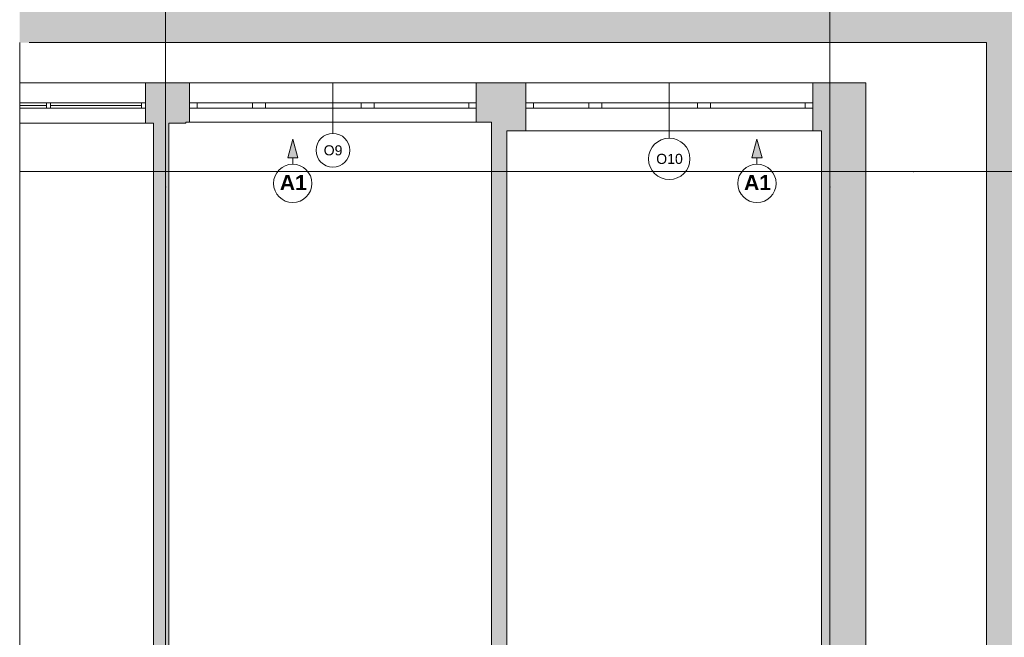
# Paper-space layout 'A-47 WYKOŃCZENIA ŚCIAN - PIĘTRO 2' of a CAD drawing. Header units: millimetres. Extents: x 0 to 500, y 0 to 350.
# Tile 15 of 17: x 327 to 425, y 203 to 265. Entities that reach past the tile are written whole.
import ezdxf
from ezdxf.xclip import XClip

# ---------------------------------------------------------------- set-up
doc = ezdxf.new("R2010")
doc.units = ezdxf.units.MM
doc.header["$MEASUREMENT"] = 0
doc.header["$XCLIPFRAME"] = 0
doc.linetypes.add('DASHDOTX2', pattern=[1000, 500, -250, 0, -250])
doc.linetypes.add('PRZERYWANA_DU_A', pattern=[550, 350, -200])
for name, color, linetype, lineweight in [('0_Nr_pióra__2', 8, 'Continuous', 13), ('A__OKŁADZINY ŚCIAN_Nr_pióra__1', 7, 'Continuous', 20), ('A_ściany_Nr_pióra__1', 7, 'Continuous', 20), ('Okna Archicada_Nr_pióra__3', 252, 'Continuous', 13), ('Znaczniki okien Archicada_Nr_pióra__3', 252, 'Continuous', 13)]:
    doc.layers.add(name, color=color, linetype=linetype, lineweight=lineweight)
for name, color, linetype in [('A__OKŁADZINY ŚCIAN', 7, 'Continuous'), ('A_podrys', 7, 'Continuous'), ('A_ściany', 7, 'Continuous')]:
    doc.layers.add(name, color=color, linetype=linetype)
for name, color, linetype, lineweight, true_color in [('A_osie_Nr_pióra__16', 7, 'Continuous', 5, 0x0f0f0f), ('A_ściany_Nr_pióra__19', 7, 'Continuous', 5, 0x191919), ('Okna Archicada_Nr_pióra__19', 7, 'Continuous', 5, 0x191919)]:
    doc.layers.add(name, color=color, linetype=linetype, lineweight=lineweight, true_color=true_color)
doc.styles.add('STYL_AUTOMATYCZNY_1', font='arial.ttf')
doc.styles.add('STYL_AUTOMATYCZNY_3', font='arial.ttf')

# ---------------------------------------------------------------- blocks, each defined once
blk = doc.blocks.new('Rysunek_2_2', base_point=(-1698.034, -280.336))
at = {"linetype": 'Continuous', "lineweight": 0, "true_color": 0x484848}
blk.add_hatch(color=251, dxfattribs=at).paths.add_polyline_path([(441.831, 307.549), (326.766, 307.549), (326.766, 262.549), (422.831, 262.549), (422.831, 103.739), (326.766, 103.739), (326.766, 98.739), (441.831, 98.739)])
at = {"layer": 'A__OKŁADZINY ŚCIAN', "linetype": 'Continuous', "lineweight": 0, "true_color": 0x000000}
for points in [[(353.893, 252.963), (353.393, 251.097), (354.393, 251.097)], [(400.015, 252.963), (399.515, 251.097), (400.515, 251.097)]]:
    blk.add_hatch(color=18, dxfattribs=at).paths.add_polyline_path(points)
at = {"layer": 'A_ściany', "linetype": 'Continuous', "lineweight": 0, "true_color": 0x000000}
for points in [[(339.263, 258.549), (339.263, 254.549), (343.263, 254.549), (343.263, 258.549)], [(343.263, 254.649), (343.633, 254.649), (343.633, 258.549), (343.263, 258.549)], [(372.133, 258.549), (372.133, 254.649), (373.653, 254.649), (373.653, 258.549)], [(373.653, 253.799), (377.051, 253.799), (377.051, 258.549), (373.653, 258.549)], [(405.551, 258.549), (405.551, 253.799), (406.431, 253.799), (410.831, 258.549)], [(406.431, 253.799), (406.431, 188.159), (410.831, 188.159), (410.831, 258.549)], [(340.072, 254.549), (340.072, 189.656), (341.572, 189.656), (341.572, 254.549)], [(373.653, 253.799), (373.653, 189.656), (375.153, 189.656), (375.153, 253.799)]]:
    blk.add_hatch(color=18, dxfattribs=at).paths.add_polyline_path(points)
at = {"layer": '0_Nr_pióra__2', "color": 8, "linetype": 'PRZERYWANA_DU_A', "lineweight": 13, "flags": 128}
for points in [[(326.766, 262.549), (326.766, 103.739)], [(326.766, 103.739), (422.831, 103.739), (422.831, 262.549), (326.766, 262.549)]]:
    blk.add_lwpolyline(points, dxfattribs=at)
at = {"layer": 'A__OKŁADZINY ŚCIAN_Nr_pióra__1', "color": 7, "linetype": 'Continuous', "lineweight": 20}
for p, q in [((353.893, 252.963), (353.393, 251.097)), ((353.893, 252.963), (354.393, 251.097)), ((400.015, 252.963), (399.515, 251.097)), ((400.015, 252.963), (400.515, 251.097)), ((354.393, 251.097), (353.393, 251.097)), ((353.893, 250.463), (353.893, 251.097)), ((400.515, 251.097), (399.515, 251.097)), ((400.015, 250.463), (400.015, 251.097))]:
    blk.add_line(p, q, dxfattribs=at)
for centre in [(353.893, 248.561), (400.015, 248.561)]:
    blk.add_circle(centre, 1.903, dxfattribs=at)
at = {"layer": 'A_osie_Nr_pióra__16', "color": 250, "linetype": 'DASHDOTX2', "lineweight": 5, "true_color": 0x0f0f0f}
for p, q in [((341.263, 248.197), (341.263, 268.448)), ((407.263, 248.197), (407.263, 268.448)), ((415.58, 249.739), (326.766, 249.739)), ((415.58, 249.739), (435.831, 249.739)), ((341.263, 248.197), (341.263, 98.739)), ((407.263, 248.197), (407.263, 98.739))]:
    blk.add_line(p, q, dxfattribs=at)
for p in [(415.58, 249.739), (415.58, 249.739), (341.263, 248.197), (341.263, 248.197), (407.263, 248.197), (407.263, 248.197)]:
    blk.add_point(p, dxfattribs=at)
at = {"layer": 'A_ściany_Nr_pióra__1', "color": 7, "linetype": 'Continuous', "lineweight": 20}
for p, q in [((339.263, 254.549), (339.263, 258.549)), ((343.633, 258.549), (343.633, 256.549)), ((372.133, 258.549), (372.133, 256.549)), ((377.051, 258.549), (377.051, 256.549)), ((405.551, 258.549), (405.551, 256.549)), ((343.633, 256.549), (343.633, 256.049)), ((372.133, 256.549), (372.133, 256.049)), ((377.051, 256.549), (377.051, 256.049)), ((405.551, 256.549), (405.551, 256.049)), ((343.633, 256.049), (343.633, 254.649)), ((372.133, 256.049), (372.133, 254.649)), ((377.051, 256.049), (377.051, 253.799)), ((405.551, 256.049), (405.551, 253.799))]:
    blk.add_line(p, q, dxfattribs=at)
at = {"layer": 'A_ściany_Nr_pióra__1', "color": 7, "linetype": 'Continuous', "lineweight": 20, "flags": 128}
for points in [[(343.263, 258.549), (339.263, 258.549)], [(343.633, 258.549), (343.263, 258.549)], [(373.653, 258.549), (372.133, 258.549)], [(377.051, 258.549), (373.653, 258.549)], [(410.831, 258.549), (405.551, 258.549)], [(410.831, 188.159), (410.831, 258.549)], [(339.263, 254.549), (340.072, 254.549)], [(340.072, 254.549), (340.072, 191.159)], [(341.572, 254.549), (343.263, 254.549)], [(341.572, 191.159), (341.572, 254.549)], [(343.263, 254.549), (343.263, 254.649)], [(343.263, 254.649), (343.633, 254.649)], [(372.133, 254.649), (373.653, 254.649)], [(373.653, 254.649), (373.653, 253.799)], [(373.653, 253.799), (373.653, 191.159)], [(375.153, 253.799), (377.051, 253.799)], [(375.153, 191.159), (375.153, 253.799)], [(405.551, 253.799), (406.431, 253.799)], [(406.431, 253.799), (406.431, 191.159)]]:
    blk.add_lwpolyline(points, dxfattribs=at)
at = {"layer": 'A_ściany_Nr_pióra__19', "color": 250, "linetype": 'Continuous', "lineweight": 5, "true_color": 0x191919}
for p, q in [((339.263, 258.549), (326.766, 258.549)), ((326.766, 254.549), (339.263, 254.549))]:
    blk.add_line(p, q, dxfattribs=at)
at = {"layer": 'Okna Archicada_Nr_pióra__19', "color": 250, "linetype": 'Continuous', "lineweight": 5, "true_color": 0x191919}
for p, q in [((326.766, 256.549), (339.263, 256.549)), ((329.416, 256.299), (326.766, 256.299)), ((329.416, 256.549), (329.416, 256.049)), ((329.816, 256.549), (329.816, 256.049)), ((338.863, 256.299), (329.816, 256.299)), ((338.863, 256.549), (338.863, 256.049)), ((339.263, 256.549), (339.263, 256.049)), ((339.263, 256.049), (326.766, 256.049))]:
    blk.add_line(p, q, dxfattribs=at)
at = {"layer": 'Okna Archicada_Nr_pióra__3', "color": 252, "linetype": 'Continuous', "lineweight": 13}
for p, q in [((343.633, 258.549), (372.133, 258.549)), ((343.633, 258.549), (343.633, 256.549)), ((372.133, 258.549), (372.133, 256.549)), ((377.051, 258.549), (405.551, 258.549)), ((377.051, 258.549), (377.051, 256.549)), ((405.551, 258.549), (405.551, 256.549)), ((343.633, 256.549), (344.383, 256.549)), ((343.633, 256.549), (343.633, 256.049)), ((343.633, 256.549), (343.633, 256.049)), ((344.383, 256.549), (344.383, 256.049)), ((344.383, 256.549), (349.883, 256.549)), ((349.883, 256.049), (349.883, 256.549)), ((349.883, 256.549), (350.533, 256.549)), ((350.533, 256.549), (351.183, 256.549)), ((351.183, 256.549), (351.183, 256.049)), ((351.183, 256.549), (360.683, 256.549)), ((360.683, 256.049), (360.683, 256.549)), ((360.683, 256.549), (361.333, 256.549)), ((361.333, 256.549), (361.983, 256.549)), ((361.983, 256.549), (361.983, 256.049)), ((361.983, 256.549), (371.383, 256.549)), ((371.383, 256.049), (371.383, 256.549)), ((371.383, 256.549), (372.133, 256.549)), ((372.133, 256.549), (372.133, 256.049)), ((372.133, 256.549), (372.133, 256.049)), ((377.051, 256.549), (377.801, 256.549)), ((377.051, 256.549), (377.051, 256.049)), ((377.051, 256.549), (377.051, 256.049)), ((377.801, 256.549), (377.801, 256.049)), ((377.801, 256.549), (383.301, 256.549)), ((383.301, 256.049), (383.301, 256.549)), ((383.301, 256.549), (383.951, 256.549)), ((383.951, 256.549), (384.601, 256.549)), ((384.601, 256.549), (384.601, 256.049)), ((384.601, 256.549), (394.101, 256.549)), ((394.101, 256.049), (394.101, 256.549)), ((394.101, 256.549), (394.751, 256.549)), ((394.751, 256.549), (395.401, 256.549)), ((395.401, 256.549), (395.401, 256.049)), ((395.401, 256.549), (404.801, 256.549)), ((404.801, 256.049), (404.801, 256.549)), ((404.801, 256.549), (405.551, 256.549)), ((405.551, 256.549), (405.551, 256.049)), ((405.551, 256.549), (405.551, 256.049)), ((344.383, 256.049), (343.633, 256.049)), ((343.633, 256.049), (343.633, 254.649)), ((349.883, 256.049), (344.383, 256.049)), ((350.533, 256.049), (349.883, 256.049)), ((351.183, 256.049), (350.533, 256.049)), ((360.683, 256.049), (351.183, 256.049)), ((361.333, 256.049), (360.683, 256.049)), ((361.983, 256.049), (361.333, 256.049)), ((371.383, 256.049), (361.983, 256.049)), ((372.133, 256.049), (371.383, 256.049)), ((372.133, 256.049), (372.133, 254.649)), ((377.801, 256.049), (377.051, 256.049)), ((377.051, 256.049), (377.051, 253.799)), ((383.301, 256.049), (377.801, 256.049)), ((383.951, 256.049), (383.301, 256.049)), ((384.601, 256.049), (383.951, 256.049)), ((394.101, 256.049), (384.601, 256.049)), ((394.751, 256.049), (394.101, 256.049)), ((395.401, 256.049), (394.751, 256.049)), ((404.801, 256.049), (395.401, 256.049)), ((405.551, 256.049), (404.801, 256.049)), ((405.551, 256.049), (405.551, 253.799)), ((343.633, 254.649), (372.133, 254.649)), ((377.051, 253.799), (405.551, 253.799))]:
    blk.add_line(p, q, dxfattribs=at)
at = {"layer": 'Znaczniki okien Archicada_Nr_pióra__3', "color": 252, "linetype": 'Continuous', "lineweight": 13}
for p, q in [((357.883, 253.526), (357.883, 258.549)), ((391.301, 253.058), (391.301, 258.549))]:
    blk.add_line(p, q, dxfattribs=at)
for centre, radius, start, end in [((357.883, 251.849), 1.677, 0, 180), ((391.301, 250.999), 2.058, 0, 180), ((357.883, 251.849), 1.677, 180, 0), ((391.301, 250.999), 2.058, 180, 0)]:
    blk.add_arc(centre, radius, start, end, dxfattribs=at)
at = {"layer": 'A__OKŁADZINY ŚCIAN_Nr_pióra__1', "color": 7, "linetype": 'Continuous', "lineweight": 20, "char_height": 1.5, "attachment_point": 4, "style": 'STYL_AUTOMATYCZNY_3'}
for insert in [(352.61, 248.646), (398.732, 248.646)]:
    blk.add_mtext('\\A1;{\\pql;\\fArial|b1|i0|c238|p0;\\W1.000000;A1}', dxfattribs=dict(at, insert=insert))
at = {"layer": 'Znaczniki okien Archicada_Nr_pióra__3', "color": 252, "linetype": 'Continuous', "lineweight": 13, "char_height": 1, "attachment_point": 7, "style": 'STYL_AUTOMATYCZNY_1'}
for s, insert in [('\\A1;{\\pql;\\pt1;\\fArial|b0|i0|c238|p0;\\W1.000000;O9}', (356.968, 251.333)), ('\\A1;{\\pql;\\pt1;\\fArial|b0|i0|c238|p0;\\W1.000000;O10}', (390.005, 250.483))]:
    blk.add_mtext(s, dxfattribs=dict(at, insert=insert))

psp = doc.layouts.new('A-47 WYKOŃCZENIA ŚCIAN - PIĘTRO 2')

# ---------------------------------------------------------------- block references
at = {"layer": 'A_podrys', "color": 37, "linetype": 'Continuous', "lineweight": 5, "true_color": 0x656532}
ref = psp.add_blockref('Rysunek_2_2', (-1698.034, -280.336), dxfattribs=at)
XClip(ref).set_block_clipping_path([(326.7655360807, 98.7392325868), (441.8307462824, 307.5492325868)])

doc.saveas('drawing.dxf')
